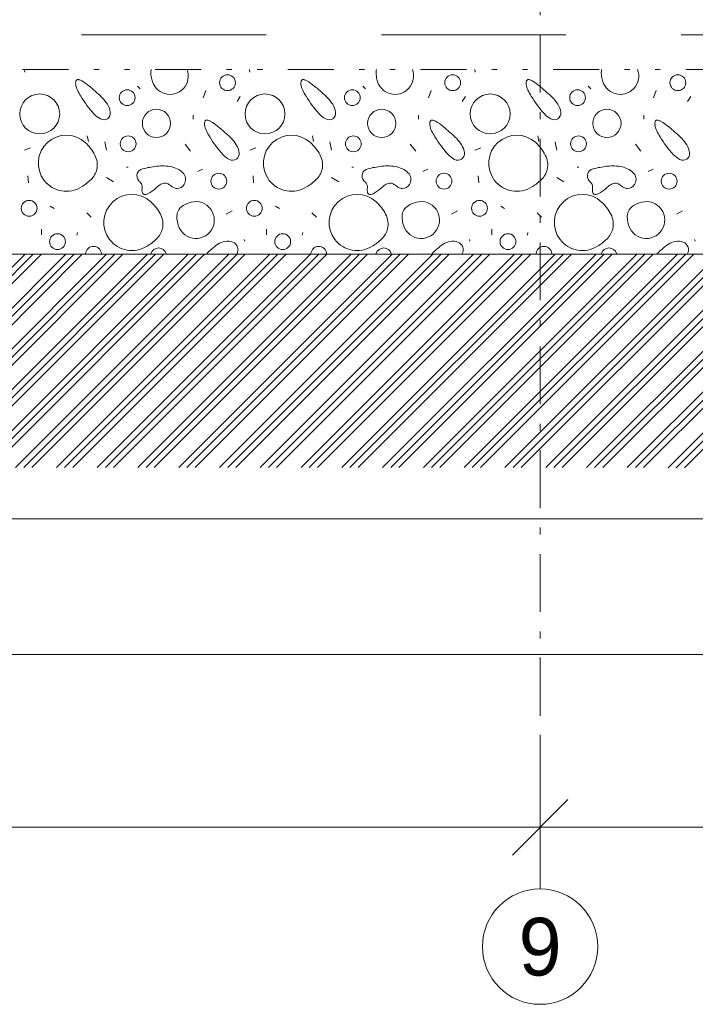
# Model space of a CAD drawing. Header units: millimetres. Extents: x -479461597 to -478645968, y -1101060132 to -1100898045.
# Tile 110 of 145: x -478961891 to -478958962, y -1101059971 to -1101055706. Entities that reach past the tile are written whole.
import ezdxf
from ezdxf.enums import TextEntityAlignment as Align

# ---------------------------------------------------------------- set-up
doc = ezdxf.new("R2010")
doc.units = ezdxf.units.MM
doc.header["$MEASUREMENT"] = 0
for name, pattern in [('Wipeout_Contour', [1000, 0, -1000]), ('Čerchovaná M', [450, 250, -85, 30, -85]), ('Čerchovaná se dvěma tečkami', [575, 200, -110, 22.5, -110, 22.5, -110]), ('Čárkovaná L', [1300, 800, -500])]:
    doc.linetypes.add(name, pattern=pattern)
for name, color, linetype in [('Bourané_2D prvky - vyplně', 7, 'Continuous'), ('Konstrukční síť', 7, 'Continuous'), ('Kóty - SP', 7, 'Continuous')]:
    doc.layers.add(name, color=color, linetype=linetype)
for name, color, linetype, lineweight, true_color in [('Bourané_2D prvky - vyplně_Pero_č.__40', 7, 'Continuous', 13, 0xc9ca94), ('Bourané_Konstrukce - základy výkop_Pero_č.__109', 7, 'Continuous', 13, 0x6da3d7), ('Konstrukční síť_Pero_č.__81', 7, 'Continuous', 13, 0xa8a8a8), ('Kóty - SP_Pero_č.__25', 7, 'Continuous', 13, 0x1a4f6e), ('Kóty - SP_Pero_č.__45', 7, 'Continuous', 13, 0x1a4f6e), ('Kóty - SP_Pero_č.__85', 7, 'Continuous', 13, 0x1a4f6e), ('Situace - terén HTU_Pero_č.__186', 7, 'Continuous', 20, 0x7b0011)]:
    doc.layers.add(name, color=color, linetype=linetype, lineweight=lineweight, true_color=true_color)
doc.layers.add('Konstrukce - základy podsyp_Pero_č.__96', color=124, linetype='Continuous', lineweight=13)
doc.layers.add('Konstrukční síť_Pero_č.__183', color=7, linetype='Continuous', lineweight=20)
doc.styles.add('GENERATED_STYLE_5', font='txt')
doc.styles.add('GENERATED_STYLE_7', font='txt')
doc.dimstyles.new('GENERATED_STYLE__1', dxfattribs={"dimtxt": 275, "dimasz": 228, "dimexe": 0.18, "dimexo": 400, "dimgap": 0.09, "dimtad": 1, "dimtih": 1, "dimtoh": 1, "dimdec": 0, "dimzin": 0, "dimdsep": 46, "dimtxsty": 'GENERATED_STYLE_5', "dimblk": 'ARROWHEAD_6', "dimblk1": 'ARROWHEAD_6', "dimblk2": 'ARROWHEAD_6', "dimcen": 0.09, "dimclrd": 256, "dimclre": 256, "dimclrt": 256, "dimazin": 0, "dimtfac": 1, "dimtdec": 4, "dimtmove": 0, "dimatfit": 3, "dimfxl": 1, "dimtolj": 1, "dimtzin": 0, "dimarcsym": 0})
doc.dimstyles.new('GENERATED_STYLE__5', dxfattribs={"dimtxt": 275, "dimasz": 228, "dimexe": 0.18, "dimexo": 0.0625, "dimgap": 0.09, "dimtad": 1, "dimtih": 1, "dimtoh": 1, "dimdec": 0, "dimzin": 0, "dimdsep": 46, "dimtxsty": 'GENERATED_STYLE_5', "dimblk": 'ARROWHEAD_6', "dimblk1": 'ARROWHEAD_6', "dimblk2": 'ARROWHEAD_6', "dimcen": 0.09, "dimclrd": 256, "dimclre": 256, "dimclrt": 256, "dimazin": 0, "dimtfac": 1, "dimtdec": 4, "dimtmove": 0, "dimatfit": 3, "dimfxl": 1, "dimtolj": 1, "dimtzin": 0, "dimarcsym": 0})

# ---------------------------------------------------------------- blocks, each defined once
blk = doc.blocks.new('*X114', base_point=(-479016584.6, -1101055471.5))
at = {"layer": 'Bourané_2D prvky - vyplně_Pero_č.__40', "color": 9, "linetype": 'Continuous', "lineweight": 13, "true_color": 0xc9ca94}
for p, q in [((-478961868.9, -1101055933.3), (-478961870.4, -1101055921.5)), ((-478960892.6, -1101055933.3), (-478960894.1, -1101055921.5)), ((-478959916.3, -1101055933.3), (-478959917.7, -1101055921.5)), ((-478961379.7, -1101055994.2), (-478961367.8, -1101056006)), ((-478961083.6, -1101056013.1), (-478961095.4, -1101056043.9)), ((-478960403.3, -1101055994.2), (-478960391.5, -1101056006)), ((-478960107.3, -1101056013.1), (-478960119.1, -1101056043.9)), ((-478959427, -1101055994.2), (-478959415.2, -1101056006)), ((-478959131, -1101056013.1), (-478959142.8, -1101056043.9)), ((-478960948.6, -1101056060.5), (-478960934.4, -1101056039.2)), ((-478959972.3, -1101056060.5), (-478959958.1, -1101056039.2)), ((-478958995.9, -1101056060.5), (-478958981.7, -1101056039.2)), ((-478961138.1, -1101056119.7), (-478961138.1, -1101056136.3)), ((-478960161.8, -1101056119.7), (-478960161.8, -1101056136.3)), ((-478959185.4, -1101056119.7), (-478959185.4, -1101056136.3)), ((-478961597.6, -1101056209.7), (-478961592.8, -1101056233.4)), ((-478961521.8, -1101056235.8), (-478961514.7, -1101056271.3)), ((-478960621.3, -1101056209.7), (-478960616.5, -1101056233.4)), ((-478960545.5, -1101056235.8), (-478960538.4, -1101056271.3)), ((-478959644.9, -1101056209.7), (-478959640.2, -1101056233.4)), ((-478959569.1, -1101056235.8), (-478959562, -1101056271.3)), ((-478961843.9, -1101056261.8), (-478961870, -1101056271.3)), ((-478961149.9, -1101056276), (-478961173.6, -1101056245.2)), ((-478960867.6, -1101056261.8), (-478960893.6, -1101056271.3)), ((-478960173.6, -1101056276), (-478960197.3, -1101056245.2)), ((-478959891.3, -1101056261.8), (-478959917.3, -1101056271.3)), ((-478959197.3, -1101056276), (-478959221, -1101056245.2)), ((-478961427, -1101056344.7), (-478961419.9, -1101056344.7)), ((-478961119.1, -1101056363.7), (-478961097.8, -1101056354.2)), ((-478960450.7, -1101056344.7), (-478960443.6, -1101056344.7)), ((-478960142.8, -1101056363.7), (-478960121.5, -1101056354.2)), ((-478959474.4, -1101056344.7), (-478959467.3, -1101056344.7)), ((-478959166.5, -1101056363.7), (-478959145.2, -1101056354.2)), ((-478961855.5, -1101056382.3), (-478961853.2, -1101056413.1)), ((-478961515, -1101056389.1), (-478961484.2, -1101056408)), ((-478960879.2, -1101056382.3), (-478960876.8, -1101056413.1)), ((-478960538.7, -1101056389.1), (-478960507.9, -1101056408)), ((-478959902.9, -1101056382.3), (-478959900.5, -1101056413.1)), ((-478959562.3, -1101056389.1), (-478959531.5, -1101056408)), ((-478961758, -1101056513.4), (-478961741.2, -1101056524.1)), ((-478960969.5, -1101056533.7), (-478960995.6, -1101056547.9)), ((-478960781.7, -1101056513.4), (-478960764.9, -1101056524.1)), ((-478959993.2, -1101056533.7), (-478960019.2, -1101056547.9)), ((-478959805.3, -1101056513.4), (-478959788.6, -1101056524.1)), ((-478959016.9, -1101056533.7), (-478959042.9, -1101056547.9)), ((-478961599.9, -1101056542.8), (-478961581, -1101056561.7)), ((-478960623.6, -1101056542.8), (-478960604.7, -1101056561.7)), ((-478959647.3, -1101056542.8), (-478959628.4, -1101056561.7)), ((-478961796.5, -1101056637.5), (-478961796.5, -1101056613.8)), ((-478960820.2, -1101056637.5), (-478960820.2, -1101056613.8)), ((-478959843.9, -1101056637.5), (-478959843.9, -1101056613.8)), ((-478961642.6, -1101056639.9), (-478961640.2, -1101056628.1)), ((-478960915, -1101056666), (-478960917.3, -1101056658.9)), ((-478960666.3, -1101056639.9), (-478960663.9, -1101056628.1)), ((-478959938.6, -1101056666), (-478959941, -1101056658.9)), ((-478959689.9, -1101056639.9), (-478959687.6, -1101056628.1)), ((-478958962.3, -1101056666), (-478958964.7, -1101056658.9))]:
    blk.add_line(p, q, dxfattribs=at)
for centre, radius in [((-478960989.9, -1101055979.2), 34.3), ((-478960013.6, -1101055979.2), 34.3), ((-478959037.3, -1101055979.2), 34.3), ((-478961803.7, -1101056114.2), 86.5), ((-478961424.9, -1101056043.7), 34.3), ((-478960827.4, -1101056114.2), 86.5), ((-478960448.5, -1101056043.7), 34.3), ((-478959851.1, -1101056114.2), 86.5), ((-478959472.2, -1101056043.7), 34.3), ((-478961297.7, -1101056155.2), 61.2), ((-478960321.4, -1101056155.2), 61.2), ((-478959345.1, -1101056155.2), 61.2), ((-478961420.7, -1101056244), 34.3), ((-478960444.4, -1101056244), 34.3), ((-478959468.1, -1101056244), 34.3), ((-478961027.7, -1101056405.7), 34.3), ((-478960051.4, -1101056405.7), 34.3), ((-478959075.1, -1101056405.7), 34.3), ((-478961849.9, -1101056523.1), 34.3), ((-478960873.6, -1101056523.1), 34.3), ((-478959897.3, -1101056523.1), 34.3), ((-478961726.8, -1101056667.4), 34.3), ((-478960750.4, -1101056667.4), 34.3), ((-478959774.1, -1101056667.4), 34.3)]:
    blk.add_circle(centre, radius, dxfattribs=at)
for centre, radius, start, end in [((-478961261.7, -1101055935.3), 60.4, 166.8265, 183.2347), ((-478961182.2, -1101055930.8), 140, 183.2095, 193.7302), ((-478961239.5, -1101055949.6), 79.9, 190.4282, 20.57), ((-478960285.3, -1101055935.3), 60.4, 166.8265, 183.2347), ((-478960205.9, -1101055930.8), 140, 183.2095, 193.7302), ((-478960263.2, -1101055949.6), 79.9, 190.4282, 20.57), ((-478959309, -1101055935.3), 60.4, 166.8265, 183.2347), ((-478959229.5, -1101055930.8), 140, 183.2095, 193.7302), ((-478959286.9, -1101055949.6), 79.9, 190.4282, 20.57), ((-478961613, -1101055981), 35.1, 166.9916, 187.7906), ((-478961568.2, -1101055976.7), 80.1, 186.4296, 206.157), ((-478961635.2, -1101055976.1), 12.4, 144.5812, 165.7924), ((-478961638.7, -1101055973.7), 8.15, 116.4425, 143.7464), ((-478961638.2, -1101055975.3), 9.77, 91.5878, 115.1953), ((-478961638, -1101055983.4), 17.9, 76.2622, 91.634), ((-478961645.5, -1101056011.8), 47.3, 60.0923, 75.5611), ((-478961723.1, -1101056147.8), 203.9, 49.777, 60.2392), ((-478960636.7, -1101055981), 35.1, 166.9916, 187.7906), ((-478960591.9, -1101055976.7), 80.1, 186.4296, 206.157), ((-478960658.9, -1101055976.1), 12.4, 144.5812, 165.7924), ((-478960662.4, -1101055973.7), 8.15, 116.4425, 143.7464), ((-478960661.9, -1101055975.3), 9.77, 91.5878, 115.1953), ((-478960661.7, -1101055983.4), 17.9, 76.2622, 91.634), ((-478960669.2, -1101056011.8), 47.3, 60.0923, 75.5611), ((-478960746.8, -1101056147.8), 203.9, 49.777, 60.2392), ((-478959660.4, -1101055981), 35.1, 166.9916, 187.7906), ((-478959615.6, -1101055976.7), 80.1, 186.4296, 206.157), ((-478959682.5, -1101055976.1), 12.4, 144.5812, 165.7924), ((-478959686.1, -1101055973.7), 8.15, 116.4425, 143.7464), ((-478959685.6, -1101055975.3), 9.77, 91.5878, 115.1953), ((-478959685.3, -1101055983.4), 17.9, 76.2622, 91.634), ((-478959692.9, -1101056011.8), 47.3, 60.0923, 75.5611), ((-478959770.5, -1101056147.8), 203.9, 49.777, 60.2392), ((-478961433.8, -1101055910), 230.1, 206.3304, 213.6244), ((-478962178.8, -1101056713.5), 930.2, 47.9748, 50.8493), ((-478961697.2, -1101056198), 225.2, 33.8343, 51.1866), ((-478960457.5, -1101055910), 230.1, 206.3304, 213.6244), ((-478961202.5, -1101056713.5), 930.2, 47.9748, 50.8493), ((-478960720.9, -1101056198), 225.2, 33.8343, 51.1866), ((-478959481.2, -1101055910), 230.1, 206.3304, 213.6244), ((-478960226.1, -1101056713.5), 930.2, 47.9748, 50.8493), ((-478959744.6, -1101056198), 225.2, 33.8343, 51.1866), ((-478961237, -1101055809.4), 450.4, 210.4057, 222.5965), ((-478960260.7, -1101055809.4), 450.4, 210.4057, 222.5965), ((-478959284.4, -1101055809.4), 450.4, 210.4057, 222.5965), ((-478961495.2, -1101056047.4), 99.3, 222.3712, 243.0633), ((-478961577.1, -1101056116), 79.8, 6.3813, 32.9796), ((-478961527.6, -1101056110.7), 30, 305.4921, 6.9034), ((-478960518.9, -1101056047.4), 99.3, 222.3712, 243.0633), ((-478960600.8, -1101056116), 79.8, 6.3813, 32.9796), ((-478960551.2, -1101056110.7), 30, 305.4921, 6.9034), ((-478959542.5, -1101056047.4), 99.3, 222.3712, 243.0633), ((-478959624.5, -1101056116), 79.8, 6.3813, 32.9796), ((-478959574.9, -1101056110.7), 30, 305.4921, 6.9034), ((-478961525.8, -1101056108.2), 31.2, 242.6052, 300.2402), ((-478961054.4, -1101056156.5), 35.1, 166.9916, 187.7906), ((-478961076.6, -1101056151.7), 12.4, 144.5812, 165.7924), ((-478961080.1, -1101056149.3), 8.15, 116.4425, 143.7464), ((-478961079.6, -1101056150.8), 9.77, 91.5878, 115.1953), ((-478961079.3, -1101056158.9), 17.9, 76.2622, 91.634), ((-478961086.9, -1101056187.3), 47.3, 60.0923, 75.5611), ((-478961164.5, -1101056323.4), 203.9, 49.777, 60.2392), ((-478960549.5, -1101056108.2), 31.2, 242.6052, 300.2402), ((-478960078.1, -1101056156.5), 35.1, 166.9916, 187.7906), ((-478960100.2, -1101056151.7), 12.4, 144.5812, 165.7924), ((-478960103.8, -1101056149.3), 8.15, 116.4425, 143.7464), ((-478960103.3, -1101056150.8), 9.77, 91.5878, 115.1953), ((-478960103, -1101056158.9), 17.9, 76.2622, 91.634), ((-478960110.6, -1101056187.3), 47.3, 60.0923, 75.5611), ((-478960188.2, -1101056323.4), 203.9, 49.777, 60.2392), ((-478959573.2, -1101056108.2), 31.2, 242.6052, 300.2402), ((-478959101.8, -1101056156.5), 35.1, 166.9916, 187.7906), ((-478959123.9, -1101056151.7), 12.4, 144.5812, 165.7924), ((-478959127.5, -1101056149.3), 8.15, 116.4425, 143.7464), ((-478959126.9, -1101056150.8), 9.77, 91.5878, 115.1953), ((-478959126.7, -1101056158.9), 17.9, 76.2622, 91.634), ((-478959134.3, -1101056187.3), 47.3, 60.0923, 75.5611), ((-478959211.9, -1101056323.4), 203.9, 49.777, 60.2392), ((-478961009.6, -1101056152.3), 80.1, 186.4296, 206.157), ((-478960875.2, -1101056085.5), 230.1, 206.3304, 213.6244), ((-478961620.2, -1101056889), 930.2, 47.9748, 50.8493), ((-478961138.6, -1101056373.5), 225.2, 33.8343, 51.1866), ((-478960033.3, -1101056152.3), 80.1, 186.4296, 206.157), ((-478959898.9, -1101056085.5), 230.1, 206.3304, 213.6244), ((-478960643.8, -1101056889), 930.2, 47.9748, 50.8493), ((-478960162.3, -1101056373.5), 225.2, 33.8343, 51.1866), ((-478959057, -1101056152.3), 80.1, 186.4296, 206.157), ((-478958922.6, -1101056085.5), 230.1, 206.3304, 213.6244), ((-478959667.5, -1101056889), 930.2, 47.9748, 50.8493), ((-478959185.9, -1101056373.5), 225.2, 33.8343, 51.1866), ((-478961688.5, -1101056328), 121.6, 47.4454, 302.6151), ((-478961742.7, -1101056386), 201, 27.7394, 47.2569), ((-478960678.4, -1101055985), 450.4, 210.4057, 222.5965), ((-478960712.2, -1101056328), 121.6, 47.4454, 302.6151), ((-478960766.4, -1101056386), 201, 27.7394, 47.2569), ((-478959702.1, -1101055985), 450.4, 210.4057, 222.5965), ((-478959735.9, -1101056328), 121.6, 47.4454, 302.6151), ((-478959790.1, -1101056386), 201, 27.7394, 47.2569), ((-478958725.7, -1101055985), 450.4, 210.4057, 222.5965), ((-478961018.5, -1101056291.6), 79.8, 6.3813, 32.9796), ((-478960968.9, -1101056286.3), 30, 305.4921, 6.9034), ((-478960042.2, -1101056291.6), 79.8, 6.3813, 32.9796), ((-478959992.6, -1101056286.3), 30, 305.4921, 6.9034), ((-478959065.8, -1101056291.6), 79.8, 6.3813, 32.9796), ((-478959016.3, -1101056286.3), 30, 305.4921, 6.9034), ((-478961646.6, -1101056335.7), 92.5, 347.7666, 27.8507), ((-478960936.6, -1101056222.9), 99.3, 222.3712, 243.0633), ((-478960967.2, -1101056283.8), 31.2, 242.6052, 300.2402), ((-478960670.3, -1101056335.7), 92.5, 347.7666, 27.8507), ((-478959960.2, -1101056222.9), 99.3, 222.3712, 243.0633), ((-478959990.9, -1101056283.8), 31.2, 242.6052, 300.2402), ((-478959694, -1101056335.7), 92.5, 347.7666, 27.8507), ((-478958983.9, -1101056222.9), 99.3, 222.3712, 243.0633), ((-478959014.6, -1101056283.8), 31.2, 242.6052, 300.2402), ((-478961649.3, -1101056330.4), 96.3, 314.7779, 344.9961), ((-478961350.9, -1101056382.8), 31.5, 102.3324, 221.6658), ((-478961242.8, -1101056814.8), 476.8, 96.6259, 103.9434), ((-478961271.3, -1101056520.3), 181.1, 76.9848, 98.4191), ((-478961259.7, -1101056459.4), 119.2, 60.5831, 75.8236), ((-478961234.4, -1101056417), 69.8, 37.6475, 61.5974), ((-478960672.9, -1101056330.4), 96.3, 314.7779, 344.9961), ((-478960374.6, -1101056382.8), 31.5, 102.3324, 221.6658), ((-478960266.5, -1101056814.8), 476.8, 96.6259, 103.9434), ((-478960295, -1101056520.3), 181.1, 76.9848, 98.4191), ((-478960283.4, -1101056459.4), 119.2, 60.5831, 75.8236), ((-478960258, -1101056417), 69.8, 37.6475, 61.5974), ((-478959696.6, -1101056330.4), 96.3, 314.7779, 344.9961), ((-478959398.3, -1101056382.8), 31.5, 102.3324, 221.6658), ((-478959290.1, -1101056814.8), 476.8, 96.6259, 103.9434), ((-478959318.7, -1101056520.3), 181.1, 76.9848, 98.4191), ((-478959307.1, -1101056459.4), 119.2, 60.5831, 75.8236), ((-478959281.7, -1101056417), 69.8, 37.6475, 61.5974), ((-478961722.5, -1101056256.8), 200.1, 299.8029, 314.8134), ((-478961440.8, -1101056470.2), 93.8, 36.3442, 45.0506), ((-478961211.7, -1101056398.2), 40.4, 327.0376, 36.1209), ((-478960746.2, -1101056256.8), 200.1, 299.8029, 314.8134), ((-478960464.5, -1101056470.2), 93.8, 36.3442, 45.0506), ((-478960235.4, -1101056398.2), 40.4, 327.0376, 36.1209), ((-478959769.8, -1101056256.8), 200.1, 299.8029, 314.8134), ((-478959488.2, -1101056470.2), 93.8, 36.3442, 45.0506), ((-478959259.1, -1101056398.2), 40.4, 327.0376, 36.1209), ((-478961389.3, -1101056432.1), 29.8, 9.2485, 36.0448), ((-478961315.4, -1101056445.2), 45.1, 172.1101, 189.0874), ((-478961411.3, -1101056432.6), 51.7, 352.8034, 5.8388), ((-478961345, -1101056449.7), 15.1, 189.971, 219.9454), ((-478961390.1, -1101056344.4), 128.1, 295.4669, 314.5735), ((-478961192.2, -1101056550), 157.3, 125.1766, 133.3696), ((-478961259.6, -1101056453.4), 39.5, 96.3875, 125.8548), ((-478961262.3, -1101056445.6), 31.5, 62.2902, 93.1672), ((-478961291, -1101056498.6), 91.8, 52.6959, 61.7729), ((-478961173.5, -1101056343.4), 102.9, 232.9934, 240.456), ((-478961206.9, -1101056401.9), 35.6, 240.8322, 267.0065), ((-478961208.4, -1101056401.6), 35.8, 269.5174, 328.7918), ((-478960413, -1101056432.1), 29.8, 9.2485, 36.0448), ((-478960339.1, -1101056445.2), 45.1, 172.1101, 189.0874), ((-478960435, -1101056432.6), 51.7, 352.8034, 5.8388), ((-478960368.7, -1101056449.7), 15.1, 189.971, 219.9454), ((-478960413.8, -1101056344.4), 128.1, 295.4669, 314.5735), ((-478960215.9, -1101056550), 157.3, 125.1766, 133.3696), ((-478960283.3, -1101056453.4), 39.5, 96.3875, 125.8548), ((-478960286, -1101056445.6), 31.5, 62.2902, 93.1672), ((-478960314.7, -1101056498.6), 91.8, 52.6959, 61.7729), ((-478960197.1, -1101056343.4), 102.9, 232.9934, 240.456), ((-478960230.6, -1101056401.9), 35.6, 240.8322, 267.0065), ((-478960232.1, -1101056401.6), 35.8, 269.5174, 328.7918), ((-478959436.7, -1101056432.1), 29.8, 9.2485, 36.0448), ((-478959362.8, -1101056445.2), 45.1, 172.1101, 189.0874), ((-478959458.7, -1101056432.6), 51.7, 352.8034, 5.8388), ((-478959392.4, -1101056449.7), 15.1, 189.971, 219.9454), ((-478959437.5, -1101056344.4), 128.1, 295.4669, 314.5735), ((-478959239.5, -1101056550), 157.3, 125.1766, 133.3696), ((-478959307, -1101056453.4), 39.5, 96.3875, 125.8548), ((-478959309.6, -1101056445.6), 31.5, 62.2902, 93.1672), ((-478959338.4, -1101056498.6), 91.8, 52.6959, 61.7729), ((-478959220.8, -1101056343.4), 102.9, 232.9934, 240.456), ((-478959254.2, -1101056401.9), 35.6, 240.8322, 267.0065), ((-478959255.8, -1101056401.6), 35.8, 269.5174, 328.7918), ((-478961404.3, -1101056584.6), 121.6, 47.4454, 302.6151), ((-478961348.7, -1101056452.2), 10.8, 222.4728, 257.5463), ((-478961347.3, -1101056444.5), 18.5, 258.5237, 281.5295), ((-478961351.2, -1101056422.9), 40.5, 280.7953, 293.5363), ((-478961458.4, -1101056642.7), 201, 27.7394, 47.2569), ((-478961126.9, -1101056573.9), 79.9, 190.4282, 104.6294), ((-478961109.8, -1101056631.9), 140.5, 105.3821, 120.9077), ((-478960428, -1101056584.6), 121.6, 47.4454, 302.6151), ((-478960372.3, -1101056452.2), 10.8, 222.4728, 257.5463), ((-478960371, -1101056444.5), 18.5, 258.5237, 281.5295), ((-478960374.9, -1101056422.9), 40.5, 280.7953, 293.5363), ((-478960482.1, -1101056642.7), 201, 27.7394, 47.2569), ((-478960150.5, -1101056573.9), 79.9, 190.4282, 104.6294), ((-478960133.5, -1101056631.9), 140.5, 105.3821, 120.9077), ((-478959451.6, -1101056584.6), 121.6, 47.4454, 302.6151), ((-478959396, -1101056452.2), 10.8, 222.4728, 257.5463), ((-478959394.7, -1101056444.5), 18.5, 258.5237, 281.5295), ((-478959398.6, -1101056422.9), 40.5, 280.7953, 293.5363), ((-478959505.8, -1101056642.7), 201, 27.7394, 47.2569), ((-478959174.2, -1101056573.9), 79.9, 190.4282, 104.6294), ((-478959157.1, -1101056631.9), 140.5, 105.3821, 120.9077), ((-478961149, -1101056559.5), 60.4, 159.3574, 183.2347), ((-478961152.3, -1101056561.2), 57.9, 120.7918, 156.6671), ((-478960172.6, -1101056559.5), 60.4, 159.3574, 183.2347), ((-478960176, -1101056561.2), 57.9, 120.7918, 156.6671), ((-478959196.3, -1101056559.5), 60.4, 159.3574, 183.2347), ((-478959199.6, -1101056561.2), 57.9, 120.7918, 156.6671), ((-478961362.4, -1101056592.3), 92.5, 347.7666, 27.8507), ((-478961069.5, -1101056555.1), 140, 183.2095, 193.7302), ((-478960386.1, -1101056592.3), 92.5, 347.7666, 27.8507), ((-478960093.2, -1101056555.1), 140, 183.2095, 193.7302), ((-478959409.7, -1101056592.3), 92.5, 347.7666, 27.8507), ((-478959116.9, -1101056555.1), 140, 183.2095, 193.7302), ((-478961365, -1101056587), 96.3, 314.7779, 344.9961), ((-478960388.7, -1101056587), 96.3, 314.7779, 344.9961), ((-478959412.4, -1101056587), 96.3, 314.7779, 344.9961), ((-478961438.2, -1101056513.4), 200.1, 299.8029, 314.8134), ((-478960984.4, -1101056751.3), 86.5, 100.496, 122.8825), ((-478960989.1, -1101056725.7), 60.4, 68.6646, 100.5486), ((-478960461.9, -1101056513.4), 200.1, 299.8029, 314.8134), ((-478960008.1, -1101056751.3), 86.5, 100.496, 122.8825), ((-478960012.8, -1101056725.7), 60.4, 68.6646, 100.5486), ((-478959485.6, -1101056513.4), 200.1, 299.8029, 314.8134), ((-478959031.8, -1101056751.3), 86.5, 100.496, 122.8825), ((-478959036.5, -1101056725.7), 60.4, 68.6646, 100.5486), ((-478961570.7, -1101056722.4), 34.3, 5.1258, 174.8821), ((-478961288.9, -1101056729.3), 34.3, 17.0253, 162.9825), ((-478960892.1, -1101056898.8), 259.5, 129.9016, 136.2231), ((-478960919, -1101056852.7), 207.1, 122.8427, 132.3696), ((-478960980.3, -1101056703.5), 36.5, 19.3509, 68.7902), ((-478960980.5, -1101056702.2), 36.2, 341.8983, 17.4009), ((-478960594.3, -1101056722.4), 34.3, 5.238, 174.7699), ((-478960312.6, -1101056729.3), 34.3, 17.1422, 162.8656), ((-478959915.8, -1101056898.8), 259.5, 129.9016, 136.2027), ((-478959942.7, -1101056852.7), 207.1, 122.8427, 132.3696), ((-478960004, -1101056703.5), 36.5, 19.3509, 68.7902), ((-478960004.2, -1101056702.2), 36.2, 341.8983, 17.4009), ((-478959618, -1101056722.4), 34.3, 5.3502, 174.6577), ((-478959336.3, -1101056729.3), 34.3, 17.2592, 162.7487), ((-478958939.5, -1101056898.8), 259.5, 129.9016, 136.1822), ((-478958966.4, -1101056852.7), 207.1, 122.8427, 132.3696), ((-478959027.7, -1101056703.5), 36.5, 19.3509, 68.7902), ((-478959027.8, -1101056702.2), 36.2, 341.8983, 17.4009), ((-478961011.1, -1101056691.2), 68.8, 335.9339, 341.1053), ((-478960034.8, -1101056691.2), 68.8, 335.9949, 341.1053), ((-478959058.5, -1101056691.2), 68.8, 336.0558, 341.1053)]:
    blk.add_arc(centre, radius, start, end, dxfattribs=at)
blk = doc.blocks.new('výplň_3_4', base_point=(-479016584.6, -1101055471.5))
at = {"color": 254, "linetype": 'Wipeout_Contour', "lineweight": 0, "ltscale": 8405097351.731508}
blk.add_wipeout([(-479029177.2, -1101056721.4), (-478991622, -1101056721.4), (-478955191.5, -1101056718.9), (-478954585.1, -1101056621.5), (-478954235.1, -1101056271.5), (-478954235.1, -1101055921.5), (-479029177.2, -1101055921.5)], dxfattribs=at).dxf.layer = 'Bourané_2D prvky - vyplně'
at = {"layer": 'Bourané_2D prvky - vyplně_Pero_č.__40', "color": 9, "linetype": 'Continuous', "lineweight": 13, "true_color": 0xc9ca94}
blk.add_blockref('*X114', (-479016584.6, -1101055471.5), dxfattribs=at)
blk = doc.blocks.new('Standardní značka sítě[25]_4', base_point=(-478959634.599409, -1101048471.493435))
at = {"layer": 'Konstrukční síť_Pero_č.__183', "color": 7, "linetype": 'Continuous', "lineweight": 20}
blk.add_circle((-478959634.599409, -1101059721.493435), 250, dxfattribs=at)
at = {"layer": 'Konstrukční síť_Pero_č.__81', "color": 253, "linetype": 'Čerchovaná M', "lineweight": 13, "true_color": 0xa8a8a8}
for p, q in [((-478959634.599409, -1101049471.493435), (-478959634.599409, -1101058471.493435)), ((-478959634.599409, -1101058471.493435), (-478959634.599409, -1101059471.493435))]:
    blk.add_line(p, q, dxfattribs=at)
blk.add_point((-478959634.599409, -1101058471.493435), dxfattribs=at)
blk.add_point((-478959634.599409, -1101058471.493435), dxfattribs=at)
at = {"layer": 'Konstrukční síť_Pero_č.__183', "color": 7, "lineweight": 20, "style": 'GENERATED_STYLE_7'}
blk.add_attdef('AC_MarkerText_1', text='', height=250, rotation=360, dxfattribs=at).set_placement((-478959634.599409, -1101059721.816818), align=Align.MIDDLE_CENTER)
blk = doc.blocks.new('*D148', base_point=(-479016584.6, -1101055471.5))
at = {"layer": 'Kóty - SP_Pero_č.__45', "color": 146, "linetype": 'Continuous', "lineweight": 13, "true_color": 0x1a4f6e}
for p, q in [((-479029125.5, -1101058336.4), (-479029365.5, -1101058576.4)), ((-478952255.1, -1101058576.4), (-478952015.1, -1101058336.4))]:
    blk.add_line(p, q, dxfattribs=at)
at = {"layer": 'Kóty - SP_Pero_č.__85', "color": 146, "linetype": 'Continuous', "lineweight": 13, "true_color": 0x1a4f6e}
for p, q in [((-478952135.1, -1101058681.4), (-478952135.1, -1101058056.4)), ((-479029245.5, -1101058856.4), (-479029245.5, -1101058231.4)), ((-479029425.5, -1101058456.4), (-479029245.5, -1101058456.4)), ((-479029245.5, -1101058456.4), (-478952135.1, -1101058456.4)), ((-478952135.1, -1101058456.4), (-478951955.1, -1101058456.4))]:
    blk.add_line(p, q, dxfattribs=at)
at = {"layer": 'Kóty - SP_Pero_č.__25', "color": 146, "lineweight": 13, "true_color": 0x1a4f6e, "insert": (-478991174.3, -1101058401.4), "char_height": 275, "attachment_point": 7, "style": 'GENERATED_STYLE_5'}
blk.add_mtext('\\A1;{\\pql;\\fArial Narrow|b0|i0|c238|p34;77\xa0110}', dxfattribs=at)
blk = doc.blocks.new('ARROWHEAD_6')
at = {"color": 0, "linetype": 'Continuous', "lineweight": 0}
for p, q in [((-0.5, -0.5), (0.5, 0.5)), ((0, 0), (-1, 0))]:
    blk.add_line(p, q, dxfattribs=at)
blk = doc.blocks.new('*D150', base_point=(-479016584.6, -1101055471.5))
at = {"layer": 'Kóty - SP_Pero_č.__45', "color": 146, "linetype": 'Continuous', "lineweight": 13, "true_color": 0x1a4f6e}
for p, q in [((-479027965.3, -1101057749), (-479028205.3, -1101057989)), ((-478991639.8, -1101057749), (-478991879.8, -1101057989))]:
    blk.add_line(p, q, dxfattribs=at)
at = {"layer": 'Kóty - SP_Pero_č.__85', "color": 146, "linetype": 'Continuous', "lineweight": 13, "true_color": 0x1a4f6e}
for p, q in [((-478991759.8, -1101058094), (-478991759.8, -1101057469)), ((-479028085.3, -1101057869), (-478991759.8, -1101057869)), ((-478991759.8, -1101057869), (-478955435.1, -1101057869))]:
    blk.add_line(p, q, dxfattribs=at)
at = {"layer": 'Kóty - SP_Pero_č.__25', "color": 146, "lineweight": 13, "true_color": 0x1a4f6e, "insert": (-479010406.6, -1101057814), "char_height": 275, "attachment_point": 7, "style": 'GENERATED_STYLE_5'}
blk.add_mtext('\\A1;{\\pql;\\fArial Narrow|b0|i0|c238|p34;36\xa0326}', dxfattribs=at)
blk = doc.blocks.new('*D151', base_point=(-479016584.6, -1101055471.5))
at = {"layer": 'Kóty - SP_Pero_č.__45', "color": 146, "linetype": 'Continuous', "lineweight": 13, "true_color": 0x1a4f6e}
for p, q in [((-478991639.8, -1101057749), (-478991879.8, -1101057989)), ((-478955315.1, -1101057749), (-478955555.1, -1101057989))]:
    blk.add_line(p, q, dxfattribs=at)
at = {"layer": 'Kóty - SP_Pero_č.__85', "color": 146, "linetype": 'Continuous', "lineweight": 13, "true_color": 0x1a4f6e}
blk.add_line((-478991759.8, -1101057869), (-478955435.1, -1101057869), dxfattribs=at)
at = {"layer": 'Kóty - SP_Pero_č.__25', "color": 146, "lineweight": 13, "true_color": 0x1a4f6e, "insert": (-478974081.4, -1101057814), "char_height": 275, "attachment_point": 7, "style": 'GENERATED_STYLE_5'}
blk.add_mtext('\\A1;{\\pql;\\fArial Narrow|b0|i0|c238|p34;36\xa0325}', dxfattribs=at)
blk = doc.blocks.new('*D152', base_point=(-479016584.6, -1101055471.5))
at = {"layer": 'Kóty - SP_Pero_č.__45', "color": 146, "linetype": 'Continuous', "lineweight": 13, "true_color": 0x1a4f6e}
for p, q in [((-478955315.1, -1101057749), (-478955555.1, -1101057989)), ((-478952255.1, -1101057989), (-478952015.1, -1101057749))]:
    blk.add_line(p, q, dxfattribs=at)
at = {"layer": 'Kóty - SP_Pero_č.__85', "color": 146, "linetype": 'Continuous', "lineweight": 13, "true_color": 0x1a4f6e}
for p, q in [((-478955435.1, -1101058094), (-478955435.1, -1101057469)), ((-478952135.1, -1101058094), (-478952135.1, -1101057469)), ((-478991759.8, -1101057869), (-478955435.1, -1101057869)), ((-478955435.1, -1101057869), (-478952135.1, -1101057869)), ((-478952135.1, -1101057869), (-478951955.1, -1101057869))]:
    blk.add_line(p, q, dxfattribs=at)
at = {"layer": 'Kóty - SP_Pero_č.__25', "color": 146, "lineweight": 13, "true_color": 0x1a4f6e, "insert": (-478954181.1, -1101057814), "char_height": 275, "attachment_point": 7, "style": 'GENERATED_STYLE_5'}
blk.add_mtext('\\A1;{\\pql;\\fArial Narrow|b0|i0|c238|p34;3\xa0300}', dxfattribs=at)
blk = doc.blocks.new('*D159', base_point=(-479016584.6, -1101055471.5))
at = {"layer": 'Kóty - SP_Pero_č.__45', "color": 146, "linetype": 'Continuous', "lineweight": 13, "true_color": 0x1a4f6e}
for p, q in [((-478959514.6, -1101059084.7), (-478959754.6, -1101059324.7)), ((-478952255.1, -1101059324.7), (-478952015.1, -1101059084.7))]:
    blk.add_line(p, q, dxfattribs=at)
at = {"layer": 'Kóty - SP_Pero_č.__85', "color": 146, "linetype": 'Continuous', "lineweight": 13, "true_color": 0x1a4f6e}
for p, q in [((-478959634.6, -1101059429.7), (-478959634.6, -1101058804.7)), ((-478952135.1, -1101059429.7), (-478952135.1, -1101058804.7)), ((-478959814.6, -1101059204.7), (-478959634.6, -1101059204.7)), ((-478959634.6, -1101059204.7), (-478952135.1, -1101059204.7)), ((-478952135.1, -1101059204.7), (-478951955.1, -1101059204.7))]:
    blk.add_line(p, q, dxfattribs=at)
at = {"layer": 'Kóty - SP_Pero_č.__25', "color": 146, "lineweight": 13, "true_color": 0x1a4f6e, "insert": (-478956280.9, -1101059149.7), "char_height": 275, "attachment_point": 7, "style": 'GENERATED_STYLE_5'}
blk.add_mtext('\\A1;{\\pql;\\fArial Narrow|b0|i0|c238|p34;7\xa0500}', dxfattribs=at)
blk = doc.blocks.new('*D169', base_point=(-479016584.6, -1101055471.5))
at = {"layer": 'Kóty - SP_Pero_č.__45', "color": 146, "linetype": 'Continuous', "lineweight": 13, "true_color": 0x1a4f6e}
for p, q in [((-478968464.6, -1101059084.7), (-478968704.6, -1101059324.7)), ((-478959754.6, -1101059324.7), (-478959514.6, -1101059084.7))]:
    blk.add_line(p, q, dxfattribs=at)
at = {"layer": 'Kóty - SP_Pero_č.__85', "color": 146, "linetype": 'Continuous', "lineweight": 13, "true_color": 0x1a4f6e}
for p, q in [((-478968584.6, -1101059429.7), (-478968584.6, -1101058979.7)), ((-478959634.6, -1101059429.7), (-478959634.6, -1101058979.7)), ((-478968584.6, -1101059204.7), (-478959634.6, -1101059204.7)), ((-478959634.6, -1101059204.7), (-478959454.6, -1101059204.7))]:
    blk.add_line(p, q, dxfattribs=at)
at = {"layer": 'Kóty - SP_Pero_č.__25', "color": 146, "lineweight": 13, "true_color": 0x1a4f6e, "insert": (-478964505.6, -1101059149.7), "char_height": 275, "attachment_point": 7, "style": 'GENERATED_STYLE_5'}
blk.add_mtext('\\A1;{\\pql;\\fArial Narrow|b0|i0|c238|p34;8\xa0950}', dxfattribs=at)

msp = doc.modelspace()

# ---------------------------------------------------------------- block references
at = {"layer": 'Bourané_2D prvky - vyplně_Pero_č.__40', "color": 9, "linetype": 'Continuous', "lineweight": 13, "true_color": 0xc9ca94}
msp.add_blockref('výplň_3_4', (-479016584.6, -1101055471.5), dxfattribs=at)

# ---------------------------------------------------------------- dimensions: what is measured, and where the dimension line sits
at = {"layer": 'Kóty - SP', "color": 146, "linetype": 'Continuous', "lineweight": 13, "true_color": 0x1a4f6e}
dim = msp.add_linear_dim(base=(-478959634.6, -1101059204.7), p1=(-478968584.6, -1101059204.7), p2=(-478959634.6, -1101059204.7), dimstyle='GENERATED_STYLE__5', dxfattribs=at)
dim.commit()
dim.dimension.update_dxf_attribs({"geometry": '*D169', "text_midpoint": (-478964033.2, -1101059012.2), "dimtype": 160})

# ---------------------------------------------------------------- next in the draw order: wipeouts: each hides what was drawn before it
at = {"color": 254, "linetype": 'Wipeout_Contour', "lineweight": 0, "ltscale": 26416046955.85198}
msp.add_wipeout([(-479029245.6, -1101056721.4), (-479028326.9, -1101056724.1), (-479028232.2, -1101057068.5), (-479028085.4, -1101057068.5), (-479027937.9, -1101057068.5), (-479027843.6, -1101056725.6), (-478992001.4, -1101056723.5), (-478991905.9, -1101057071), (-478991608, -1101057071), (-478991512.4, -1101056723.4), (-478955677.4, -1101056721.4), (-478955582.7, -1101057071.5), (-478955424.3, -1101057071.5), (-478955288.5, -1101057071.5), (-478955190.8, -1101056714.9), (-478952675.9, -1101056637.8), (-478952135.1, -1101056621.5), (-478952135.1, -1101055771.5), (-478951119.9, -1101054324.9), (-478943743.3, -1101054992.4), (-478943743.5, -1101057647.8), (-479029245.7, -1101057641.8)], dxfattribs=at).dxf.layer = 'Bourané_2D prvky - vyplně'

# ---------------------------------------------------------------- next in the draw order: hatches: boundary and pattern name
at = {"layer": 'Bourané_2D prvky - vyplně_Pero_č.__40', "linetype": 'Continuous', "lineweight": 13, "true_color": 0xc9ca94}
h = msp.add_hatch(dxfattribs=at)
h.set_pattern_fill('Zemina___původní_0004', color=9, style=0, pattern_type=2)
h.set_pattern_definition([(45, (-479016584.6, -1101055471.49), (-88.38835, 88.38835), []), (45, (-479016602.28, -1101055453.82), (-88.38835, 88.38835), []), (45, (-479016619.95, -1101055436.14), (-88.38835, 88.38835), [])])
h.paths.add_polyline_path([(-479029245.6, -1101056721.4), (-479028326.9, -1101056724.1), (-479028232.2, -1101057068.5), (-479028085.4, -1101057068.5), (-479027937.9, -1101057068.5), (-479027843.6, -1101056725.6), (-478992001.4, -1101056723.5), (-478991905.9, -1101057071), (-478991608, -1101057071), (-478991512.4, -1101056723.4), (-478955677.4, -1101056721.4), (-478955582.7, -1101057071.5), (-478955424.3, -1101057071.5), (-478955288.5, -1101057071.5), (-478955190.8, -1101056714.9), (-478952675.9, -1101056637.8), (-478952135.1, -1101056621.5), (-478952135.1, -1101055771.5), (-478951119.9, -1101054324.9), (-478943743.3, -1101054992.4), (-478943743.5, -1101057647.8), (-479029245.7, -1101057641.8)])

# ---------------------------------------------------------------- next in the draw order: linework, layer by layer
at = {"layer": 'Bourané_Konstrukce - základy výkop_Pero_č.__109', "color": 153, "linetype": 'Continuous', "lineweight": 13, "true_color": 0x6da3d7}
msp.add_line((-478955677.4, -1101056721.4), (-479029245.6, -1101056721.4), dxfattribs=at)
at = {"layer": 'Konstrukce - základy podsyp_Pero_č.__96', "color": 124, "linetype": 'Čerchovaná se dvěma tečkami', "lineweight": 13}
msp.add_line((-479029153.6, -1101055921.5), (-478954203.1, -1101055921.5), dxfattribs=at)
at = {"layer": 'Situace - terén HTU_Pero_č.__186', "color": 246, "linetype": 'Čárkovaná L', "lineweight": 20, "true_color": 0x7b0011}
msp.add_line((-479029222.6, -1101055771.5), (-478952135.1, -1101055771.5), dxfattribs=at)

# ---------------------------------------------------------------- next in the draw order: block references
at = {"layer": 'Konstrukční síť', "color": 7, "linetype": 'Continuous', "lineweight": 20}
msp.add_blockref('Standardní značka sítě[25]_4', (-478959634.6, -1101048471.5), dxfattribs=at).add_auto_attribs({'AC_MarkerText_1': '9'})

# ---------------------------------------------------------------- next in the draw order: dimensions: what is measured, and where the dimension line sits
at = {"layer": 'Kóty - SP', "color": 146, "linetype": 'Continuous', "lineweight": 13, "true_color": 0x1a4f6e}
for base, p1, p2, picture, middle in [((-478952135.1, -1101058456.4), (-479029245.5, -1101058760.3), (-478952135.1, -1101055771.5), '*D148', (-478990597.1, -1101058263.9)), ((-478952135.1, -1101057869), (-478955435.1, -1101057180), (-478952135.1, -1101055771.5), '*D152', (-478953708.7, -1101057676.5)), ((-478991759.7659, -1101057869.0395), (-479028085.3466, -1101057179.9707), (-478991759.7659, -1101057181.8158), '*D150', (-479009829.3808, -1101057676.5395)), ((-478955435.1, -1101057869), (-478991759.8, -1101057181.8), (-478955435.1, -1101057180), '*D151', (-478973504.3, -1101057676.5)), ((-478952135.098, -1101059204.6851), (-478959634.5994, -1101058003.3319), (-478952135.098, -1101057254.9996), '*D159', (-478955808.4964, -1101059012.1851))]:
    dim = msp.add_linear_dim(base=base, p1=p1, p2=p2, dimstyle='GENERATED_STYLE__1', dxfattribs=at)
    dim.commit()
    dim.dimension.update_dxf_attribs({"geometry": picture, "text_midpoint": middle, "dimtype": 160})

doc.saveas('drawing.dxf')
